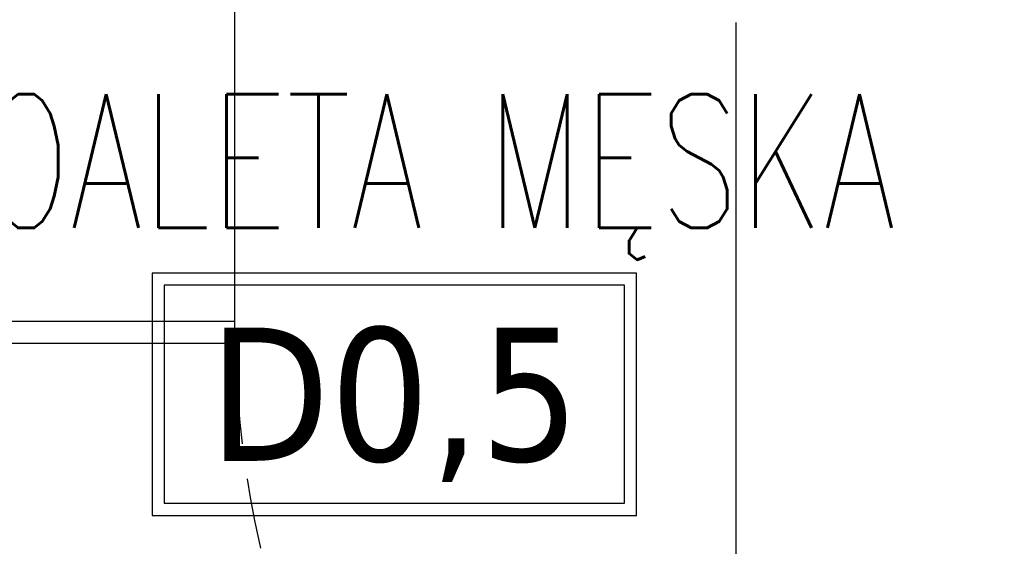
# Model space of a CAD drawing. Header units: millimetres. Extents: x 42924 to 92944, y -369470 to -179866.
# Tile 64 of 256: x 59389 to 59478, y -184245 to -184197. Entities that reach past the tile are written whole.
import ezdxf
from ezdxf.enums import TextEntityAlignment as Align

# ---------------------------------------------------------------- set-up
doc = ezdxf.new("R2010")
doc.units = ezdxf.units.MM
doc.linetypes.add('HIDDEN', pattern=[9.525, 6.35, -3.175])
doc.layers.get('0').update_dxf_attribs({"color": 8})
for name, color, linetype in [('!! 0_Opis_pom', 123, 'Continuous'), ('!! 2 ZABUDOWA GK-MDF', 8, 'Continuous'), ('!! 2_Drzwi - nowe remont', 8, 'Continuous')]:
    doc.layers.add(name, color=color, linetype=linetype)
doc.styles.add('ARIAL', font='tahoma.ttf')
doc.styles.add('TXT', font='simplex.shx')

# ---------------------------------------------------------------- blocks, each defined once
blk = doc.blocks.new('drzwi giszet')
blk.add_lwpolyline([(68572.427, -194476.088), (68572.427, -194526.088)])
at = {"linetype": 'HIDDEN'}
blk.add_arc((68617.39, -194499.265), 90, 88.08979, 179.99999, dxfattribs=at)

msp = doc.modelspace()

# ---------------------------------------------------------------- linework, layer by layer
at = {"layer": '!! 0_Opis_pom', "ltscale": 0.7}
for points in [[(59401.13308, -184241.80506), (59444.65308, -184241.80506), (59444.65308, -184220.04506), (59401.13308, -184220.04506)], [(59402.22108, -184240.71706), (59443.56508, -184240.71706), (59443.56508, -184221.13306), (59402.22108, -184221.13306)]]:
    msp.add_lwpolyline(points, close=True, dxfattribs=at)
at = {"layer": '!! 2 ZABUDOWA GK-MDF'}
for points in [[(59408.56735, -184226.3878), (59408.56735, -184119.3878)], [(59408.56735, -184224.3878), (59372.56735, -184224.3878)], [(59408.56735, -184226.3878), (59372.56735, -184226.3878)]]:
    msp.add_lwpolyline(points, dxfattribs=at)

# ---------------------------------------------------------------- block references
at = {"layer": '!! 2_Drzwi - nowe remont', "xscale": -1, "rotation": 180}
msp.add_blockref('drzwi giszet', (-9118.82229, -378723.65328), dxfattribs=at)

# ---------------------------------------------------------------- texts
at = {"layer": '!! 0_Opis_pom', "ltscale": 0.7, "style": 'TXT', "width": 0.7}
msp.add_text('TOALETA MĘSKA', height=12, dxfattribs=at).set_placement((59424.00822, -184215.99875), align=Align.CENTER)
at = {"layer": '!! 0_Opis_pom', "ltscale": 0.7, "style": 'ARIAL'}
msp.add_attdef('D0,5', text='', height=11.968, dxfattribs=at).set_placement((59422.89308, -184230.92506), align=Align.MIDDLE_CENTER)

doc.saveas('drawing.dxf')
